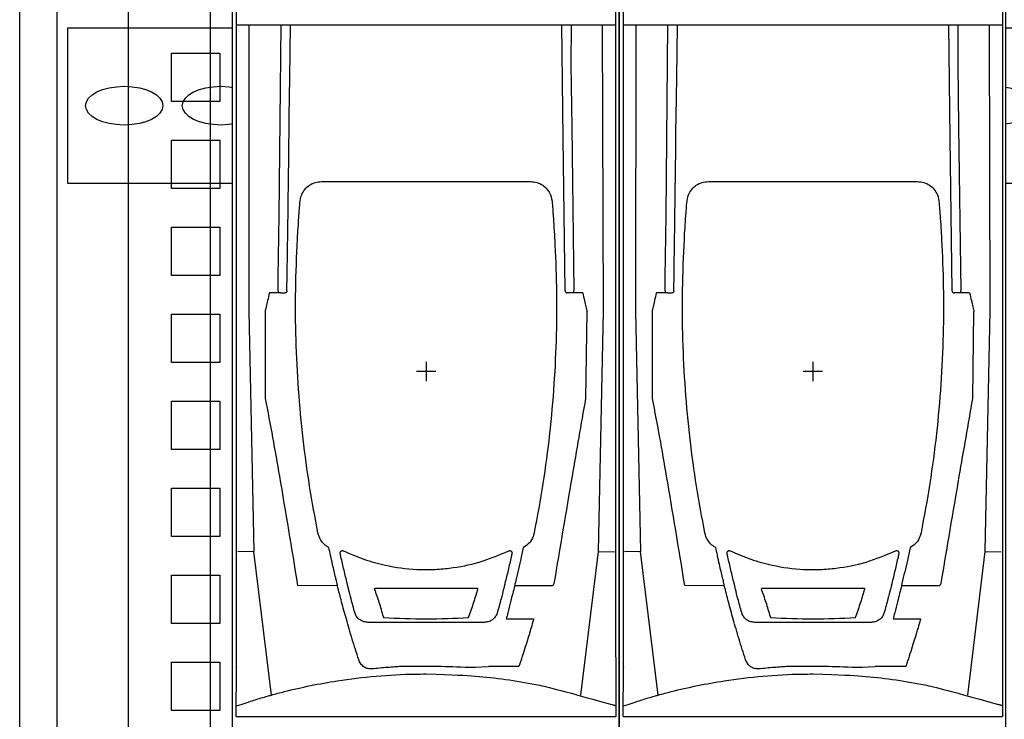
# Model space of a CAD drawing. Header units: millimetres. Extents: x -11513 to 3649, y 2330 to 12522.
# Tile 4 of 75: x -10340 to -10081, y 8063 to 8247. Entities that reach past the tile are written whole.
import ezdxf
from ezdxf.lldxf.tags import DXFTag

# ---------------------------------------------------------------- set-up
doc = ezdxf.new("R2010")
doc.units = ezdxf.units.MM
for name, color, linetype in [('Aparatura', 7, 'Continuous'), ('WG1-00-902-0001-', 7, 'Continuous'), ('WG1-00-923-0035_', 7, 'Continuous')]:
    doc.layers.add(name, color=color, linetype=linetype)
tags = doc.linetypes.add('CENTER2', pattern=[28.575, 19.05, -3.175, 3.175, -3.175]).pattern_tags.tags
tags[10:11] = [DXFTag(74, 4), DXFTag(75, 0), DXFTag(340, '0'), DXFTag(46, 0.0), DXFTag(50, 0.0), DXFTag(44, 0.0), DXFTag(45, 0.0)]
tags[8:9] = [DXFTag(74, 4), DXFTag(75, 0), DXFTag(340, '0'), DXFTag(46, 0.0), DXFTag(50, 0.0), DXFTag(44, 0.0), DXFTag(45, 0.0)]
tags[6:7] = [DXFTag(74, 4), DXFTag(75, 0), DXFTag(340, '0'), DXFTag(46, 0.0), DXFTag(50, 0.0), DXFTag(44, 0.0), DXFTag(45, 0.0)]
tags[4:5] = [DXFTag(74, 4), DXFTag(75, 0), DXFTag(340, '0'), DXFTag(46, 0.0), DXFTag(50, 0.0), DXFTag(44, 0.0), DXFTag(45, 0.0)]

# ---------------------------------------------------------------- blocks, each defined once
blk = doc.blocks.new('wspornik rozłączników')
at = {"layer": 'Aparatura', "linetype": 'Continuous'}
blk.add_lwpolyline([(0, 0), (780, 0), (780, 40), (0, 40)], close=True, dxfattribs=at)
for centre in [(14.68, 20), (39.68, 20), (64.68, 20), (89.68, 20), (114.68, 20), (139.68, 20), (164.68, 20), (189.68, 20), (214.68, 20), (239.68, 20)]:
    blk.add_ellipse(centre, major_axis=(10, 0), ratio=0.5, dxfattribs=at)
blk = doc.blocks.new('rozmieszczenie aparatury cz siłowa')
blk.add_line((9.72, 152.11), (9.72, 966.3))
at = {"layer": 'Aparatura', "linetype": 'Continuous'}
blk.add_line((28, 1114.7), (28, 39.7), dxfattribs=at)
at = {"layer": 'Aparatura'}
blk.add_line((41.81, 365.78), (41.81, 365.71), dxfattribs=at)
at = {"layer": 'WG1-00-902-0001-', "color": 7, "linetype": 'Continuous'}
blk.add_line((0, 0), (0, 1200), dxfattribs=at)
at = {"layer": 'WG1-00-923-0035_', "color": 7, "linetype": 'CENTER2'}
blk.add_line((9.72, 152.11), (9.72, 966.3), dxfattribs=at)
at = {"layer": 'WG1-00-923-0035_', "color": 7, "linetype": 'Continuous'}
for p, q in [((57.96, 157.11), (57.96, 961.3)), ((39.23, 500.51), (39.23, 513)), ((39.23, 513), (51.72, 513)), ((51.72, 513), (51.72, 500.51)), ((51.72, 500.51), (39.23, 500.51)), ((39.23, 478.04), (39.23, 490.52)), ((39.23, 490.52), (51.72, 490.52)), ((51.72, 490.52), (51.72, 478.04)), ((51.72, 478.04), (39.23, 478.04)), ((39.23, 455.56), (39.23, 468.05)), ((39.23, 468.05), (51.72, 468.05)), ((51.72, 468.05), (51.72, 455.56)), ((51.72, 455.56), (39.23, 455.56)), ((39.23, 433.08), (39.23, 445.57)), ((39.23, 445.57), (51.72, 445.57)), ((51.72, 445.57), (51.72, 433.08)), ((51.72, 433.08), (39.23, 433.08)), ((39.23, 410.6), (39.23, 423.09)), ((39.23, 423.09), (51.72, 423.09)), ((51.72, 423.09), (51.72, 410.6)), ((51.72, 410.6), (39.23, 410.6)), ((39.23, 388.13), (39.23, 400.61)), ((39.23, 400.61), (51.72, 400.61)), ((51.72, 400.61), (51.72, 388.13)), ((51.72, 388.13), (39.23, 388.13)), ((39.23, 365.65), (39.23, 378.14)), ((39.23, 378.14), (51.72, 378.14)), ((51.72, 378.14), (51.72, 365.65)), ((51.72, 365.65), (39.23, 365.65)), ((39.23, 343.17), (39.23, 355.66)), ((39.23, 355.66), (51.72, 355.66)), ((51.72, 355.66), (51.72, 343.17)), ((51.72, 343.17), (39.23, 343.17))]:
    blk.add_line(p, q, dxfattribs=at)
blk.add_blockref('wspornik rozłączników', (12.36, 479.47))
blk = doc.blocks.new('ARS400-6-V 400A PRO dół')
blk.add_wipeout([(0, 0), (100, 0), (100, -680), (0, -680)]).dxf.layer = 'Aparatura'
at = {"layer": 'Aparatura'}
for p, q in [((1.11, -385.85), (99.11, -385.85)), ((1.11, -520.01), (1.11, -386.63)), ((4.3, -385.85), (4.28, -459.83)), ((95.94, -459.83), (95.71, -385.85)), ((99.11, -386.49), (99.11, -533.99)), ((14.16, -454.63), (14.22, -450.22)), ((12.61, -455.13), (13.66, -455.14)), ((13.66, -455.14), (13.68, -455.14)), ((86.05, -454.63), (86.07, -454.62)), ((4.28, -459.83), (5.57, -521.91)), ((8.61, -481.04), (8.61, -459.47)), ((91.41, -482.44), (91.72, -459.95)), ((94.65, -521.91), (95.94, -459.83)), ((1.11, -522.17), (1.11, -520.01)), ((24.98, -520.93), (24.82, -520.84)), ((75.4, -520.84), (75.24, -520.93)), ((1.11, -522.59), (1.11, -522.17)), ((1.11, -531.4), (1.11, -522.59)), ((5.57, -521.91), (1.44, -521.99)), ((10.12, -559.02), (5.57, -521.91)), ((90.1, -559.02), (94.65, -521.91)), ((94.65, -521.91), (98.78, -521.99)), ((1.11, -531.82), (1.11, -531.4)), ((1.11, -533.99), (1.11, -531.82)), ((27.2, -530.79), (16.98, -530.76)), ((27.11, -530.16), (27.03, -529.83)), ((82.73, -530.78), (73.02, -530.79)), ((1.11, -551.85), (1.11, -533.99)), ((99.11, -533.99), (99.13, -564.54)), ((39.1, -538.82), (39.1, -539.1)), ((39.1, -538.82), (39.1, -539.1)), ((61.11, -539.1), (61.11, -538.82)), ((61.11, -539.1), (61.11, -538.82)), ((1.04, -564.54), (1.11, -551.91)), ((1.11, -551.85), (1.11, -551.91)), ((1.04, -564.54), (99.13, -564.54))]:
    blk.add_line(p, q, dxfattribs=at)
at = {"layer": 'Aparatura', "color": 30}
for p, q in [((50.11, -472.93), (50.11, -472.9)), ((50.11, -472.96), (50.11, -477.96)), ((52.61, -475.46), (47.61, -475.46))]:
    blk.add_line(p, q, dxfattribs=at)
at = {"layer": 'Aparatura'}
blk.add_lwpolyline([(0, -680), (100, -680), (100, -10), (0, -10)], close=True, dxfattribs=at)
at = {"layer": 'Aparatura', "flags": 128}
for points in [[(11.88, -454.57), (11.92, -451.13), (12.14, -435.13), (12.64, -385.85)], [(86.07, -454.62), (85.54, -415.17), (85.19, -385.85)], [(87.58, -385.85), (87.56, -396.2), (87.77, -412.2), (88.34, -454.57)]]:
    blk.add_lwpolyline(points, dxfattribs=at)
at = {"layer": 'Aparatura'}
for centre, radius, start, end in [((12.9, -454.69), 1.03, 173.3985, 201.7478), ((86.57, -454.61), 0.5, 180.8229, 270.1368), ((87.32, -454.69), 1.03, 338.2522, 6.6015), ((81.77, -529.38), 1.7, 304.4118, 330.0048)]:
    blk.add_arc(centre, radius, start, end, dxfattribs=at)
for points, knots in [([(1.11, -386.63), (1.11, -386.58), (1.11, -384.85), (1.11, -381.48), (1.11, -378.18), (1.11, -376.56)], [0, 0, 0, 0, 0.012523, 0.514965, 1, 1, 1, 1]), ([(99.11, -376.74), (99.11, -376.91), (99.11, -378.45), (99.11, -381.7), (99.11, -384.79), (99.11, -386.49)], [0, 0, 0, 0, 0.052988, 0.47932, 1, 1, 1, 1]), ([(14.22, -450.24), (14.29, -445.21), (14.39, -437.99), (14.5, -429.68), (14.54, -426.39), (15.06, -385.85)], [0, 0, 0, 0, 0.604979, 0.8686, 1, 1, 1, 1]), ([(17.26, -434.99), (17.29, -434.67), (17.39, -433.65), (17.44, -431.92), (17.77, -429.98), (18.69, -428.38), (19.9, -427.26), (21.41, -426.5), (22.51, -426.41), (23.07, -426.36)], [0, 0, 0, 0, 0.091775, 0.284915, 0.475877, 0.614361, 0.743636, 0.87171, 1, 1, 1, 1]), ([(23.07, -426.36), (24.33, -426.36), (26.87, -426.36), (29.41, -426.36), (44.6, -426.36)], [0, 0, 0, 0, 0.500045, 1, 1, 1, 1]), ([(44.6, -426.36), (70.81, -426.36), (73.35, -426.36), (75.88, -426.36), (77.15, -426.36)], [0, 0, 0, 0, 0.50008, 1, 1, 1, 1]), ([(77.15, -426.36), (77.7, -426.41), (78.81, -426.5), (80.32, -427.26), (81.53, -428.38), (82.45, -429.98), (82.78, -431.93), (82.83, -433.65), (82.93, -434.67), (82.96, -434.99)], [0, 0, 0, 0, 0.128289, 0.256359, 0.385601, 0.524136, 0.715263, 0.908569, 1, 1, 1, 1]), ([(16.9, -440.68), (16.91, -440.42), (17, -439.11), (17.12, -437.22), (17.22, -435.56), (17.26, -434.99)], [0, 0, 0, 0, 0.141832, 0.709308, 1, 1, 1, 1]), ([(82.96, -434.99), (82.98, -435.27), (83.07, -436.65), (83.19, -438.56), (83.29, -440.14), (83.32, -440.68)], [0, 0, 0, 0, 0.141832, 0.709307, 1, 1, 1, 1]), ([(22.17, -517.15), (21.42, -513.13), (19.91, -505.07), (18.26, -492.7), (17.06, -480.07), (16.42, -467.19), (16.29, -454.25), (16.67, -445.61), (16.87, -441.29)], [0, 0, 0, 0, 0.16113, 0.322537, 0.491106, 0.659992, 0.829834, 1, 1, 1, 1]), ([(16.87, -441.29), (16.87, -441.18), (16.88, -440.96), (16.89, -440.77), (16.9, -440.68)], [0, 0, 0, 0, 0.506163, 1, 1, 1, 1]), ([(83.35, -441.29), (83.54, -445.38), (83.91, -453.57), (83.82, -466.06), (83.25, -478.73), (82.09, -491.58), (80.42, -504.41), (78.84, -512.9), (78.04, -517.15)], [0, 0, 0, 0, 0.161125, 0.322525, 0.491093, 0.659978, 0.829827, 1, 1, 1, 1]), ([(83.32, -440.68), (83.33, -440.77), (83.34, -440.96), (83.35, -441.18), (83.35, -441.29)], [0, 0, 0, 0, 0.505864, 1, 1, 1, 1]), ([(9.61, -455.13), (9.46, -455.79), (9.18, -456.99), (8.81, -458.6), (8.59, -459.54), (8.61, -459.47)], [0, 0, 0, 0, 0.411993, 0.746215, 1, 1, 1, 1]), ([(12.61, -455.13), (12.23, -455.13), (11.23, -455.13), (10.23, -455.13), (9.61, -455.13)], [0, 0, 0, 0, 0.3809799, 1, 1, 1, 1]), ([(14.16, -454.63), (14.16, -454.63), (14.17, -454.69), (14.15, -454.81), (14.07, -454.96), (13.94, -455.07), (13.81, -455.13), (13.72, -455.13), (13.68, -455.14)], [0, 0, 0, 0, 0.0046894, 0.2432763, 0.5228477, 0.7218656, 0.8605765, 1, 1, 1, 1]), ([(88.28, -455.07), (88.17, -455.07), (87.9, -455.07), (87.46, -455.07), (87.03, -455.08), (86.72, -455.09), (86.59, -455.1), (86.58, -455.11), (86.57, -455.11)], [0, 0, 0, 0, 0.125957, 0.327408, 0.528917, 0.730513, 0.93218, 1, 1, 1, 1]), ([(90.61, -455.13), (90.61, -455.13), (90.44, -455.07), (89.84, -455.07), (89.05, -455.07), (88.28, -455.07)], [0, 0, 0, 0, 0.002184, 0.03228, 1, 1, 1, 1]), ([(90.61, -455.13), (90.76, -455.79), (91.04, -456.99), (91.41, -458.6), (91.63, -459.54), (91.72, -459.95)], [0, 0, 0, 0, 0.411993, 0.746215, 1, 1, 1, 1]), ([(8.61, -482.39), (8.61, -482.27), (8.61, -481.82), (8.61, -481.37), (8.61, -481.04)], [0, 0, 0, 0, 0.261777, 1, 1, 1, 1]), ([(16.98, -530.76), (15.42, -520.98), (12.74, -505.05), (9.97, -489.12), (8.61, -482.44)], [0, 0, 0, 0, 0.580465, 1, 1, 1, 1]), ([(83.24, -530.23), (84.8, -520.98), (87.48, -505.05), (90.25, -489.12), (91.41, -482.44)], [0, 0, 0, 0, 0.580459, 1, 1, 1, 1]), ([(24.82, -520.84), (24.54, -520.66), (23.76, -520.15), (22.71, -518.92), (22.35, -517.74), (22.17, -517.15)], [0, 0, 0, 0, 0.211127, 0.605633, 1, 1, 1, 1]), ([(78.04, -517.15), (77.96, -517.47), (77.73, -518.38), (76.91, -519.76), (75.9, -520.48), (75.4, -520.84)], [0, 0, 0, 0, 0.209577, 0.604721, 1, 1, 1, 1]), ([(27.03, -529.83), (26.94, -529.46), (26.57, -527.94), (26.03, -525.65), (25.44, -523.06), (25.13, -521.61), (24.98, -520.93)], [0, 0, 0, 0, 0.126146, 0.513676, 0.772012, 1, 1, 1, 1]), ([(27.91, -522.44), (27.9, -522.37), (27.88, -522.24), (27.94, -522.04), (28.06, -521.87), (28.23, -521.75), (28.43, -521.7), (28.61, -521.71), (28.71, -521.75), (28.75, -521.77)], [0, 0, 0, 0, 0.151027, 0.302045, 0.453532, 0.605379, 0.757136, 0.908395, 1, 1, 1, 1]), ([(27.91, -522.44), (27.9, -522.37), (27.88, -522.24), (27.94, -522.04), (28.06, -521.87), (28.23, -521.75), (28.43, -521.7), (28.61, -521.71), (28.71, -521.75), (28.75, -521.77)], [0, 0, 0, 0, 0.151027, 0.302045, 0.453532, 0.605379, 0.757136, 0.908395, 1, 1, 1, 1]), ([(71.47, -521.77), (71.53, -521.74), (71.66, -521.7), (71.86, -521.71), (72.05, -521.79), (72.21, -521.93), (72.3, -522.11), (72.33, -522.29), (72.32, -522.4), (72.31, -522.44)], [0, 0, 0, 0, 0.150385, 0.300761, 0.451557, 0.602957, 0.75472, 0.906432, 1, 1, 1, 1]), ([(71.47, -521.77), (71.53, -521.74), (71.66, -521.7), (71.86, -521.71), (72.05, -521.79), (72.21, -521.93), (72.3, -522.11), (72.33, -522.29), (72.32, -522.4), (72.31, -522.44)], [0, 0, 0, 0, 0.150385, 0.300761, 0.451557, 0.602957, 0.75472, 0.906432, 1, 1, 1, 1]), ([(75.24, -520.93), (75, -522.04), (74.33, -525.12), (73.58, -528.19), (73.1, -530.16)], [0, 0, 0, 0, 0.357639, 1, 1, 1, 1]), ([(29.73, -530.16), (29.45, -529.03), (28.89, -526.76), (28.3, -524.18), (27.97, -522.74), (27.91, -522.44)], [0, 0, 0, 0, 0.441425, 0.882848, 1, 1, 1, 1]), ([(29.73, -530.16), (29.45, -529.03), (28.89, -526.76), (28.3, -524.18), (27.97, -522.74), (27.91, -522.44)], [0, 0, 0, 0, 0.441425, 0.882848, 1, 1, 1, 1]), ([(28.75, -521.77), (30.49, -522.53), (34, -524.06), (40.34, -525.79), (46.37, -526.6), (51.91, -526.63), (57.35, -526.19), (64.02, -524.9), (68.96, -522.82), (71.47, -521.77)], [0, 0, 0, 0, 0.129088, 0.259929, 0.445353, 0.540835, 0.636317, 0.815744, 1, 1, 1, 1]), ([(28.75, -521.77), (30.49, -522.53), (34, -524.06), (40.34, -525.79), (46.37, -526.6), (51.91, -526.63), (57.35, -526.19), (64.02, -524.9), (68.96, -522.82), (71.47, -521.77)], [0, 0, 0, 0, 0.129088, 0.259929, 0.445353, 0.540835, 0.636317, 0.815744, 1, 1, 1, 1]), ([(72.31, -522.44), (72.24, -522.74), (71.92, -524.18), (71.33, -526.76), (70.77, -529.03), (70.49, -530.16)], [0, 0, 0, 0, 0.116755, 0.558377, 1, 1, 1, 1]), ([(72.31, -522.44), (72.24, -522.74), (71.92, -524.18), (71.33, -526.76), (70.77, -529.03), (70.49, -530.16)], [0, 0, 0, 0, 0.116755, 0.558377, 1, 1, 1, 1]), ([(27.2, -530.79), (27.18, -530.7), (27.16, -530.51), (27.13, -530.28), (27.11, -530.16)], [0, 0, 0, 0, 0.486569, 1, 1, 1, 1]), ([(32.69, -549.92), (32.12, -548.12), (30.97, -544.51), (29.52, -539.52), (28.25, -534.9), (27.55, -532.16), (27.2, -530.79)], [0, 0, 0, 0, 0.261354, 0.522677, 0.760258, 1, 1, 1, 1]), ([(31.75, -537.91), (31.73, -537.85), (31.53, -537.18), (31.19, -535.92), (30.64, -533.88), (30.22, -532.27), (29.97, -531.27), (29.73, -530.16)], [0, 0, 0, 0, 0.027983, 0.281063, 0.534132, 0.914497, 1, 1, 1, 1]), ([(31.75, -537.91), (31.73, -537.85), (31.53, -537.18), (31.19, -535.92), (30.64, -533.88), (30.22, -532.27), (29.97, -531.27), (29.73, -530.16)], [0, 0, 0, 0, 0.027983, 0.281063, 0.534132, 0.914497, 1, 1, 1, 1]), ([(36.77, -531.38), (41.21, -531.38), (48.13, -531.38), (57.03, -531.38), (61.47, -531.38), (63.44, -531.38)], [0, 0, 0, 0, 0.5000096, 0.7782313, 1, 1, 1, 1]), ([(36.77, -531.38), (41.21, -531.38), (48.13, -531.38), (57.03, -531.38), (61.47, -531.38), (63.44, -531.38)], [0, 0, 0, 0, 0.5000096, 0.7782313, 1, 1, 1, 1]), ([(39.1, -538.82), (38.75, -537.57), (38.02, -535.03), (37.19, -532.73), (36.77, -531.55)], [0, 0, 0, 0, 0.491137, 1, 1, 1, 1]), ([(39.1, -538.82), (38.75, -537.57), (38.02, -535.03), (37.19, -532.73), (36.77, -531.55)], [0, 0, 0, 0, 0.491137, 1, 1, 1, 1]), ([(63.44, -531.55), (63.11, -532.72), (62.44, -535.05), (61.55, -537.56), (61.11, -538.82)], [0, 0, 0, 0, 0.4989197, 1, 1, 1, 1]), ([(63.44, -531.55), (63.11, -532.72), (62.44, -535.05), (61.55, -537.56), (61.11, -538.82)], [0, 0, 0, 0, 0.4989197, 1, 1, 1, 1]), ([(63.44, -531.38), (63.44, -531.43), (63.44, -531.49), (63.44, -531.55), (63.44, -531.55)], [0, 0, 0, 0, 0.915627, 1, 1, 1, 1]), ([(63.44, -531.38), (63.44, -531.43), (63.44, -531.49), (63.44, -531.55), (63.44, -531.55)], [0, 0, 0, 0, 0.915627, 1, 1, 1, 1]), ([(70.29, -531.1), (70.25, -531.29), (69.99, -532.29), (69.57, -533.89), (69.01, -535.99), (68.66, -537.25), (68.47, -537.91)], [0, 0, 0, 0, 0.085956, 0.467382, 0.721157, 1, 1, 1, 1]), ([(70.29, -531.1), (70.25, -531.29), (69.99, -532.29), (69.57, -533.89), (69.01, -535.99), (68.66, -537.25), (68.47, -537.91)], [0, 0, 0, 0, 0.085956, 0.467382, 0.721157, 1, 1, 1, 1]), ([(70.37, -530.79), (70.35, -530.88), (70.32, -530.98), (70.3, -531.09), (70.29, -531.1)], [0, 0, 0, 0, 0.871395, 1, 1, 1, 1]), ([(70.37, -530.79), (70.35, -530.88), (70.32, -530.98), (70.3, -531.09), (70.29, -531.1)], [0, 0, 0, 0, 0.871395, 1, 1, 1, 1]), ([(70.46, -530.34), (70.44, -530.42), (70.41, -530.59), (70.39, -530.73), (70.37, -530.79), (70.37, -530.79)], [0, 0, 0, 0, 0.519695, 0.999885, 1, 1, 1, 1]), ([(70.46, -530.34), (70.44, -530.42), (70.41, -530.59), (70.39, -530.73), (70.37, -530.79), (70.37, -530.79)], [0, 0, 0, 0, 0.519695, 0.999885, 1, 1, 1, 1]), ([(70.49, -530.16), (70.49, -530.16), (70.48, -530.22), (70.47, -530.28), (70.46, -530.34)], [0, 0, 0, 0, 0.000334, 1, 1, 1, 1]), ([(70.49, -530.16), (70.49, -530.16), (70.48, -530.22), (70.47, -530.28), (70.46, -530.34)], [0, 0, 0, 0, 0.000334, 1, 1, 1, 1]), ([(73.02, -530.79), (72.67, -532.14), (72.1, -534.38), (71.35, -537.31), (70.97, -538.83), (70.83, -539.35)], [0, 0, 0, 0, 0.497835, 0.826462, 1, 1, 1, 1]), ([(73.1, -530.16), (73.09, -530.27), (73.06, -530.51), (73.03, -530.69), (73.02, -530.79)], [0, 0, 0, 0, 0.490759, 1, 1, 1, 1]), ([(35.05, -540.24), (34.71, -540.21), (34.03, -540.15), (33.1, -539.7), (32.33, -539.03), (31.93, -538.39), (31.78, -538), (31.75, -537.91)], [0, 0, 0, 0, 0.2219, 0.443281, 0.673914, 0.932804, 1, 1, 1, 1]), ([(35.05, -540.24), (34.71, -540.21), (34.03, -540.15), (33.1, -539.7), (32.33, -539.03), (31.93, -538.39), (31.78, -538), (31.75, -537.91)], [0, 0, 0, 0, 0.2219, 0.443281, 0.673914, 0.932804, 1, 1, 1, 1]), ([(61.11, -539.1), (57.45, -539.26), (50.11, -539.57), (42.78, -539.26), (39.1, -539.1)], [0, 0, 0, 0, 0.499211, 1, 1, 1, 1]), ([(61.11, -539.1), (57.45, -539.26), (50.11, -539.57), (42.78, -539.26), (39.1, -539.1)], [0, 0, 0, 0, 0.499211, 1, 1, 1, 1]), ([(68.47, -537.91), (68.44, -537.99), (68.29, -538.39), (67.88, -539.03), (67.12, -539.7), (66.19, -540.15), (65.51, -540.21), (65.17, -540.24)], [0, 0, 0, 0, 0.066817, 0.325764, 0.556659, 0.778064, 1, 1, 1, 1]), ([(68.47, -537.91), (68.44, -537.99), (68.29, -538.39), (67.88, -539.03), (67.12, -539.7), (66.19, -540.15), (65.51, -540.21), (65.17, -540.24)], [0, 0, 0, 0, 0.066817, 0.325764, 0.556659, 0.778064, 1, 1, 1, 1]), ([(70.83, -539.35), (71.17, -539.35), (72.83, -539.35), (75.19, -539.35), (77.22, -539.35), (77.92, -539.35)], [0, 0, 0, 0, 0.140613, 0.703079, 1, 1, 1, 1]), ([(77.92, -539.35), (77.9, -539.43), (77.69, -540.18), (77.12, -542.14), (76.05, -545.67), (75.03, -548.85), (74.32, -550.99), (74.16, -551.47), (74.09, -551.69)], [0, 0, 0, 0, 0.019446, 0.190779, 0.496469, 0.887318, 0.947729, 1, 1, 1, 1]), ([(65.17, -540.24), (61.94, -540.24), (55.49, -540.24), (45.44, -540.24), (38.63, -540.24), (35.05, -540.24)], [0, 0, 0, 0, 0.3216939, 0.6430498, 1, 1, 1, 1]), ([(65.17, -540.24), (61.94, -540.24), (55.49, -540.24), (45.44, -540.24), (38.63, -540.24), (35.05, -540.24)], [0, 0, 0, 0, 0.3216939, 0.6430498, 1, 1, 1, 1]), ([(34.58, -552.02), (34.43, -551.95), (33.91, -551.69), (33.16, -551), (32.85, -550.28), (32.69, -549.92)], [0, 0, 0, 0, 0.167831, 0.587629, 1, 1, 1, 1]), ([(34.58, -552.02), (34.58, -552.02), (34.91, -552.1), (35.92, -552.24), (38.25, -551.94), (40.79, -551.77), (42.67, -551.63), (43.21, -551.59)], [0, 0, 0, 0, 0.001478, 0.117176, 0.349199, 0.809863, 1, 1, 1, 1]), ([(43.21, -551.59), (43.55, -551.59), (45.21, -551.56), (49.49, -551.52), (56.06, -551.55), (61.27, -551.95), (66.22, -551.69)], [0, 0, 0, 0, 0.048329, 0.24165, 0.620078, 1, 1, 1, 1]), ([(74.09, -551.69), (72.78, -551.69), (70.15, -551.69), (67.53, -551.69), (66.22, -551.69)], [0, 0, 0, 0, 0.499337, 1, 1, 1, 1]), ([(10.12, -559.02), (11.23, -558.72), (14.58, -557.82), (20.24, -556.54), (28.13, -555.12), (37.15, -554.03), (44.85, -553.61), (49.17, -553.58), (50.11, -553.58)], [0, 0, 0, 0, 0.08647, 0.259697, 0.432907, 0.682091, 0.931244, 1, 1, 1, 1]), ([(50.11, -553.58), (57.61, -553.78), (62.86, -554.03), (70.7, -554.94), (78.51, -556.21), (83.65, -557.4), (98.11, -561.49)], [0, 0, 0, 0, 0.247951, 0.495931, 0.747954, 1, 1, 1, 1]), ([(1.11, -561.85), (4.75, -560.63), (6.59, -560.04), (8.59, -559.45), (9.85, -559.1), (10.12, -559.02)], [0, 0, 0, 0, 0.372726, 0.926472, 1, 1, 1, 1]), ([(99.11, -561.85), (98.93, -561.77), (98.85, -561.75), (98.66, -561.68), (98.38, -561.58), (98.18, -561.52), (98.11, -561.49)], [0, 0, 0, 0, 0.080039, 0.417252, 0.773768, 1, 1, 1, 1])]:
    blk.add_open_spline(points, degree=3, knots=knots, dxfattribs=at)

msp = doc.modelspace()

# ---------------------------------------------------------------- linework, layer by layer
msp.add_line((-10289.92, 8008.67), (-10289.92, 8639.31))

# ---------------------------------------------------------------- block references
at = {"xscale": 1.02, "yscale": 1.02, "zscale": 1.02}
msp.add_blockref('rozmieszczenie aparatury cz siłowa', (-10340.19, 7714.97), dxfattribs=at)

# ---------------------------------------------------------------- next in the draw order: block references
msp.add_blockref('ARS400-6-V 400A PRO dół', (-10182.16, 8639.31), dxfattribs=at)

# ---------------------------------------------------------------- next in the draw order: block references
msp.add_blockref('ARS400-6-V 400A PRO dół', (-10284.16, 8639.31), dxfattribs=at)

doc.saveas('drawing.dxf')
